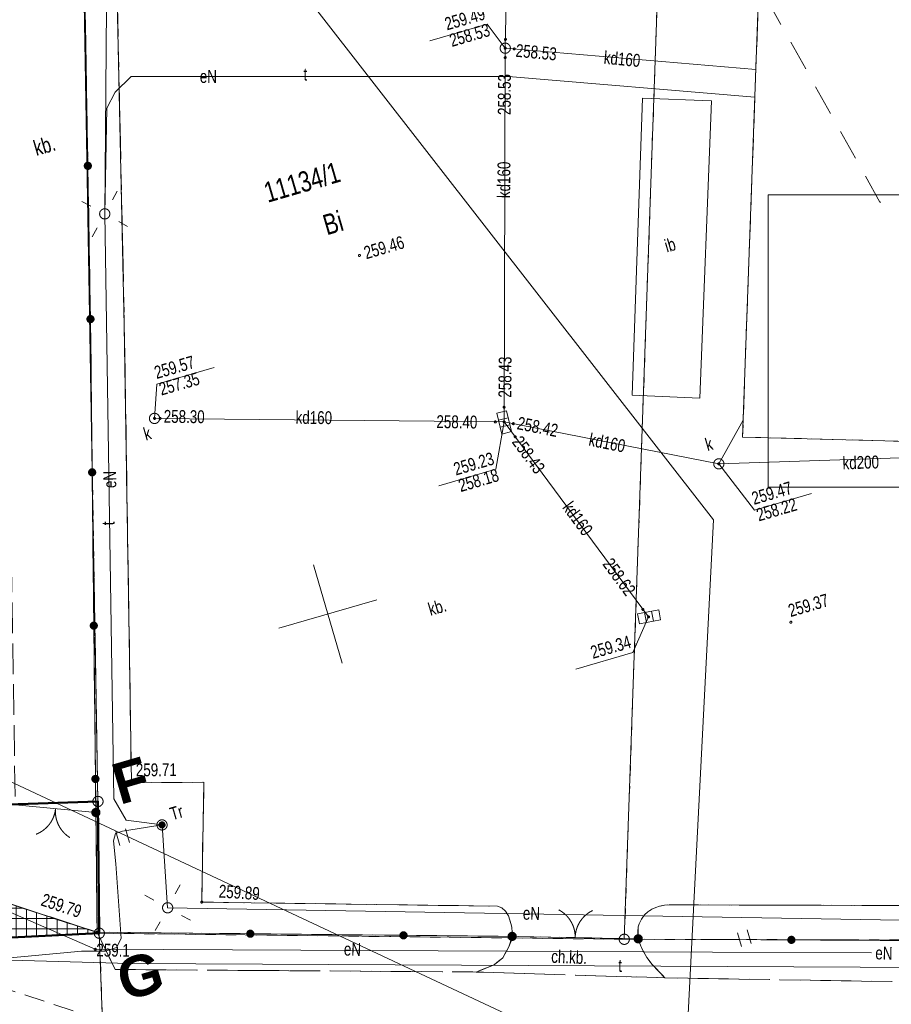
# Model space of a CAD drawing. Header units: millimetres. Extents: x -105537 to 923666, y -162842 to 175608.
# Tile 27 of 41: x 68171 to 110838, y -17200 to 30976. Entities that reach past the tile are written whole.
import ezdxf
from ezdxf.xclip import XClip

# ---------------------------------------------------------------- set-up
doc = ezdxf.new("R2010")
doc.units = ezdxf.units.MM
doc.header["$MEASUREMENT"] = 0
doc.header["$XCLIPFRAME"] = 0
for name, pattern in [('1', [1500, 1000, -500]), ('1053', [2000, 1500, -500]), ('1054', [2000, 1500, -500]), ('1056', [1500, 1000, -500]), ('1086', [1500, 1000, -500]), ('2216', [2500, 1500, -1000]), ('2218', [1000, 500, -500])]:
    doc.linetypes.add(name, pattern=pattern)
doc.layers.add('A__!REF_RYSUNKI', color=7, linetype='Continuous')
doc.layers.add('Nowe_A_WYM_SYTUACJA', color=7, linetype='Continuous')
for name, color, linetype, lineweight in [('Nowe_01-PZT-WYPEŁNIENIA_Nr_pióra__18', 9, 'Continuous', 13), ('Nowe_0_Nr_pióra__20', 1, 'Continuous', 13), ('Nowe_199-Z Wymiary i opisy_Nr_pióra__203', 7, 'Continuous', 50), ('Nowe_A_WYM_SYTUACJA_Nr_pióra__1', 7, 'Continuous', 13), ('Nowe_A_WYM_SYTUACJA_Nr_pióra__45', 7, 'Continuous', 15), ('Nowe_A_WYM_SYTUACJA_Nr_pióra__85', 7, 'Continuous', 13), ('Wadowice Wałowa mdcp500_2_EGB_Budynek_Nr_pióra__7', 7, 'Continuous', 18), ('Wadowice Wałowa mdcp500_2_EGB_DzialkaEwidencyjna_Nr_pióra__3', 3, 'Continuous', 18), ('Wadowice Wałowa mdcp500_2_EGB_KonturUzytkuGruntowego_Nr_pióra__3', 3, 'Continuous', 18), ('Wadowice Wałowa mdcp500_2_EGB_PunktGraniczny_Nr_pióra__3', 3, 'Continuous', 18), ('Wadowice Wałowa mdcp500_2_GES_InneUrzadzeniaTowarzyszace_Nr_pióra__34', 34, 'Continuous', 18), ('Wadowice Wałowa mdcp500_2_GES_InneUrzadzeniaTowarzyszace_Nr_pióra__7', 7, 'Continuous', 18), ('Wadowice Wałowa mdcp500_2_GES_PrzewodElektroenergetyczny_Nr_pióra__1', 1, 'Continuous', 18), ('Wadowice Wałowa mdcp500_2_GES_PrzewodKanalizacyjny_Nr_pióra__34', 34, 'Continuous', 18), ('Wadowice Wałowa mdcp500_2_GES_PrzewodTelekomunikacyjny_Nr_pióra__30', 30, 'Continuous', 18), ('Wadowice Wałowa mdcp500_2_GES_Rzedna_Nr_pióra__1', 1, 'Continuous', 18), ('Wadowice Wałowa mdcp500_2_GES_Rzedna_Nr_pióra__34', 34, 'Continuous', 18), ('Wadowice Wałowa mdcp500_2_GES_UrzadzeniaSiecElektroenerge_Nr_pióra__1', 1, 'Continuous', 18), ('Wadowice Wałowa mdcp500_2_GES_UrzadzeniaSiecElektroenerge_Nr_pióra__7', 7, 'Continuous', 18), ('Wadowice Wałowa mdcp500_2_GES_UrzadzeniaSiecKanalizacyjna_Nr_pióra__34', 34, 'Continuous', 18), ('Wadowice Wałowa mdcp500_2_GES_UrzadzeniaTowarzyszczaceLin_Nr_pióra__7', 7, 'Continuous', 18), ('Wadowice Wałowa mdcp500_2_OT_Budowle_Nr_pióra__7', 7, 'Continuous', 18), ('Wadowice Wałowa mdcp500_2_OT_Komunikacja_Nr_pióra__7', 7, 'Continuous', 18), ('Wadowice Wałowa mdcp500_2_OT_Ogrodzenia_Nr_pióra__7', 7, 'Continuous', 18), ('Wadowice Wałowa mdcp500_2_OT_Rzedna_Nr_pióra__7', 7, 'Continuous', 18), ('Wadowice Wałowa mdcp500_2_OT_ZagospodarowanieTerenu_Nr_pióra__7', 7, 'Continuous', 18), ('Wadowice Wałowa mdcp500_2_siatka_Nr_pióra__7', 7, 'Continuous', 18), ('Wadowice Wałowa mdcp500_2_zakres_mapy_Nr_pióra__178', 178, 'Continuous', 18), ('Wadowice Wałowa mdcp500_2_zakres_pomiaru_Nr_pióra__6', 6, 'Continuous', 18), ('Wadowice Wałowa mdcp500_3_0_Nr_pióra__1', 7, 'Continuous', 13)]:
    doc.layers.add(name, color=color, linetype=linetype, lineweight=lineweight)
for name, color, linetype, lineweight, true_color in [('Nowe_01-PZT-WYPEŁNIENIA_Nr_pióra__249', 7, 'Continuous', 13, 0x595959), ('Nowe_A_TER_GRANICA_Nr_pióra__221', 7, 'Continuous', 50, 0xbcc01d), ('Wadowice Wałowa mdcp500_2_sluzebnosc_Nr_pióra__28', 7, 'Continuous', 18, 0x260900)]:
    doc.layers.add(name, color=color, linetype=linetype, lineweight=lineweight, true_color=true_color)
doc.styles.add('STYL_AUTOMATYCZNY_5', font='arial.ttf')
doc.styles.add('STYL_AUTOMATYCZNY_6', font='arial.ttf', dxfattribs={"width": 0.75})
doc.dimstyles.new('STYL_AUTOMATYCZNY__1', dxfattribs={"dimtxt": 1000, "dimasz": 570, "dimexe": 0.18, "dimexo": 0.0625, "dimgap": 0, "dimtad": 1, "dimlfac": 0.001, "dimzin": 0, "dimdsep": 46, "dimtxsty": 'STYL_AUTOMATYCZNY_5', "dimblk": 'ARROWHEAD_11', "dimblk1": 'ARROWHEAD_11', "dimblk2": 'ARROWHEAD_11', "dimcen": 0.09, "dimse1": 1, "dimse2": 1, "dimclrd": 7, "dimclre": 7, "dimclrt": 7, "dimadec": 0, "dimazin": 0, "dimtfac": 1, "dimtdec": 4, "dimtmove": 0, "dimatfit": 3, "dimfxl": 1, "dimtolj": 1, "dimtzin": 0, "dimarcsym": 0})
picture_1 = doc.add_image_def('image1.tif', size_in_pixel=(6904, 2168))

# ---------------------------------------------------------------- blocks, each defined once
blk = doc.blocks.new('Rysunek_1_3', base_point=(73226, -6125))
at = {"layer": 'Wadowice Wałowa mdcp500_3_0_Nr_pióra__1', "color": 7, "lineweight": 13}
image = blk.add_image(picture_1, insert=(-79879, -3368), size_in_units=(292228, 91739), rotation=16.24147, dxfattribs=at)
image.set_boundary_path([(-0.5, -0.5), (6903.5, 2167.5)])
blk = doc.blocks.new('*D83')
at = {"layer": 'Nowe_A_WYM_SYTUACJA_Nr_pióra__45', "linetype": 'Continuous', "lineweight": 15}
for points in [[(39365, 6908), (39376, 6850), (39409, 6802), (39457, 6769), (39515, 6758), (39572, 6769), (39621, 6802), (39653, 6850), (39665, 6908), (39653, 6965), (39621, 7014), (39572, 7046), (39515, 7058), (39457, 7046), (39409, 7014), (39376, 6965)], [(181743, -59771), (181754, -59829), (181787, -59877), (181835, -59910), (181893, -59921), (181950, -59910), (181999, -59877), (182031, -59829), (182043, -59771), (182031, -59714), (181999, -59665), (181950, -59633), (181893, -59621), (181835, -59633), (181787, -59665), (181754, -59714)]]:
    blk.add_hatch(color=7, dxfattribs=at).paths.add_polyline_path(points)
at = {"layer": 'Nowe_A_WYM_SYTUACJA_Nr_pióra__45', "color": 7, "linetype": 'Continuous', "lineweight": 15}
for centre in [(39515, 6908), (181893, -59771)]:
    blk.add_circle(centre, 150, dxfattribs=at)
at = {"layer": 'Nowe_A_WYM_SYTUACJA_Nr_pióra__85', "color": 7, "linetype": 'Continuous', "lineweight": 13}
for p, q in [((39578, 7044), (39753, 7417)), ((39243, 7035), (39379, 6971)), ((39276, 6398), (39451, 6772)), ((39651, 6844), (181757, -59708)), ((181956, -59635), (182131, -59262)), ((181654, -60281), (181829, -59907)), ((182029, -59835), (182164, -59899))]:
    blk.add_line(p, q, dxfattribs=at)
at = {"layer": 'Nowe_A_WYM_SYTUACJA_Nr_pióra__1', "color": 7, "lineweight": 13, "insert": (108889, -25361), "char_height": 1000, "attachment_point": 7, "rotation": 334.9052, "style": 'STYL_AUTOMATYCZNY_5'}
blk.add_mtext('\\A1;{\\pql;\\fArial|b1|i0|c238|p0;\\W1.000000;157,22}', dxfattribs=at)
blk = doc.blocks.new('ARROWHEAD_11')
at = {"color": 0, "linetype": 'Continuous', "lineweight": 0}
blk.add_line((0, 0), (-1, 0), dxfattribs=at)
at = {"color": 0, "linetype": 'Continuous', "lineweight": 0, "const_width": 0.25, "flags": 128}
blk.add_lwpolyline([(-0.125, 0, 1), (0.125, 0, 1)], format="xyb", close=True, dxfattribs=at)
blk = doc.blocks.new('Rysunek_3_2', base_point=(-5551989123, -7375062639))
at = {"layer": 'Wadowice Wałowa mdcp500_2_EGB_Budynek_Nr_pióra__7', "color": 7, "linetype": 'Continuous', "lineweight": 18, "flags": 128}
for points in [[(103556, 10552), (104357, 32669)], [(122063, 21290), (121660, 10295), (113078, 10722), (113053, 10308), (103556, 10552)]]:
    blk.add_lwpolyline(points, dxfattribs=at)
at = {"layer": 'Wadowice Wałowa mdcp500_2_EGB_DzialkaEwidencyjna_Nr_pióra__3', "color": 3, "linetype": 'Continuous', "lineweight": 18, "flags": 128}
for points in [[(43714, 54936), (43847, 30884), (43932, 16826), (44561, 15989), (51814, 10790), (58549, 8659), (58811, -7722), (72003, -7275), (70906, 56556), (58333, 55237), (49377, 55055)], [(-7211, 18978), (-6905, -14680), (26261, -15975), (72069, -13723), (72003, -7275), (58811, -7722), (58549, 8659), (51814, 10790), (44561, 15989), (43932, 16826), (43847, 30884), (13284, 30177), (13400, 19233)], [(128375, -11861), (125144, -11709), (120249, -14072), (97767, -14018), (72069, -13723), (72353, -21598), (171939, -24324), (170510, -10658), (167689, -14167), (136867, -14231), (131646, -12220)], [(72353, -21598), (72069, -13723), (26261, -15975), (-6905, -14680), (-6866, -18678), (55554, -21138)]]:
    blk.add_lwpolyline(points, close=True, dxfattribs=at)
for points in [[(91174, 56307), (70906, 56556), (72003, -7275)], [(72003, -7275), (72069, -13723), (97767, -14018), (99703, 41013)], [(99703, 41013), (97767, -14018), (120249, -14072)]]:
    blk.add_lwpolyline(points, dxfattribs=at)
at = {"layer": 'Wadowice Wałowa mdcp500_2_EGB_KonturUzytkuGruntowego_Nr_pióra__3', "color": 3, "linetype": '2218', "lineweight": 18, "flags": 128}
for points in [[(72003, -7275), (70906, 56556)], [(97767, -14018), (99703, 41013)], [(58811, -7722), (72003, -7275)], [(72069, -13723), (72003, -7275)], [(97767, -14018), (72069, -13723)], [(72353, -21598), (72069, -13723)], [(120249, -14072), (97767, -14018)]]:
    blk.add_lwpolyline(points, dxfattribs=at)
at = {"layer": 'Wadowice Wałowa mdcp500_2_EGB_PunktGraniczny_Nr_pióra__3', "color": 3, "linetype": 'Continuous', "lineweight": 18}
for centre in [(72003, -7275), (72069, -13723), (97767, -14018)]:
    blk.add_circle(centre, 250, dxfattribs=at)
at = {"layer": 'Wadowice Wałowa mdcp500_2_GES_InneUrzadzeniaTowarzyszace_Nr_pióra__34', "color": 34, "linetype": 'Continuous', "lineweight": 18}
blk.add_circle((91940, 29583), 250, dxfattribs=at)
at = {"layer": 'Wadowice Wałowa mdcp500_2_GES_InneUrzadzeniaTowarzyszace_Nr_pióra__7', "color": 7, "linetype": 'Continuous', "lineweight": 18}
blk.add_circle((75139, -8423), 250, dxfattribs=at)
at = {"layer": 'Wadowice Wałowa mdcp500_2_GES_PrzewodElektroenergetyczny_Nr_pióra__1', "color": 1, "linetype": 'Continuous', "lineweight": 18, "flags": 128}
for points in [[(72335, 21476), (72435, 33606)], [(72335, 21476), (72444, 26643), (72841, 27425), (73624, 28205), (92102, 28203), (104158, 27184)], [(119041, -13215), (75414, -12478), (75139, -8423), (73385, -8195), (72786, -7140), (72335, 21476)], [(43781, -5934), (46159, -5835), (49961, -6446), (57590, -7963), (59328, -9030), (59657, -9194), (71871, -14510), (102085, -14645), (109871, -14685)], [(75139, -8423), (73209, -8735), (72854, -8839), (72761, -9199), (72870, -10324), (73132, -13976), (72916, -14414), (72374, -14593), (71200, -14601), (67173, -14973), (47440, -17815), (46012, -18168), (44292, -18305), (28764, -18027), (28367, -18163), (28268, -18505), (28377, -24097), (28302, -24629), (27887, -25063), (26120, -25255), (25110, -25362), (23034, -25279)]]:
    blk.add_lwpolyline(points, dxfattribs=at)
at = {"layer": 'Wadowice Wałowa mdcp500_2_GES_PrzewodKanalizacyjny_Nr_pióra__34', "color": 34, "linetype": 'Continuous', "lineweight": 18, "flags": 128}
for points in [[(91940, 29583), (92191, 41769)], [(91882, 11297), (91940, 29583)], [(91940, 29583), (104210, 28543)], [(74771, 11468), (91882, 11297)], [(91882, 11297), (102395, 9245)], [(98953, 1753), (91882, 11297)], [(102395, 9245), (103585, 11383)], [(121645, 9884), (102395, 9245)]]:
    blk.add_lwpolyline(points, dxfattribs=at)
at = {"layer": 'Wadowice Wałowa mdcp500_2_GES_PrzewodTelekomunikacyjny_Nr_pióra__30', "color": 30, "linetype": 'Continuous', "lineweight": 18, "flags": 128}
for points in [[(72335, 21476), (72435, 33606)], [(72335, 21476), (72444, 26643), (72841, 27425), (73624, 28205), (92102, 28203), (104158, 27184)], [(75139, -8423), (73385, -8195), (72786, -7140), (72335, 21476)], [(119075, -15430), (73553, -15207), (60756, -14838)]]:
    blk.add_lwpolyline(points, dxfattribs=at)
at = {"layer": 'Wadowice Wałowa mdcp500_2_GES_Rzedna_Nr_pióra__1', "color": 1, "linetype": 'Continuous', "lineweight": 18}
blk.add_circle((71871, -14510), 50, dxfattribs=at)
at = {"layer": 'Wadowice Wałowa mdcp500_2_GES_Rzedna_Nr_pióra__34', "color": 34, "linetype": 'Continuous', "lineweight": 18, "flags": 128}
for points in [[(91940, 29583), (91047, 30760), (88253, 29946)], [(74771, 11468), (74891, 13138), (77685, 13952)], [(91882, 11297), (91482, 8980), (88687, 8166)], [(102395, 9245), (104134, 6980), (106928, 7794)], [(98953, 1753), (98188, 14), (95393, -800)]]:
    blk.add_lwpolyline(points, dxfattribs=at)
at = {"layer": 'Wadowice Wałowa mdcp500_2_GES_Rzedna_Nr_pióra__34', "color": 34, "linetype": 'Continuous', "lineweight": 18}
for centre in [(91950, 30013), (91940, 29583), (92378, 29544), (91938, 29124), (91881, 12015), (74771, 11468), (75043, 11464), (91455, 11297), (91882, 11297), (92334, 11210), (92427, 10570), (102395, 9245), (98679, 2122), (98953, 1753)]:
    blk.add_circle(centre, 50, dxfattribs=at)
at = {"layer": 'Wadowice Wałowa mdcp500_2_GES_UrzadzeniaSiecElektroenerge_Nr_pióra__1', "color": 1, "linetype": 'Continuous', "lineweight": 18}
for radius in [150, 135, 120, 105, 90, 75, 60, 45, 30, 15]:
    blk.add_circle((75139, -8423), radius, dxfattribs=at)
at = {"layer": 'Wadowice Wałowa mdcp500_2_GES_UrzadzeniaSiecElektroenerge_Nr_pióra__7', "color": 7, "linetype": 'Continuous', "lineweight": 18}
for p, q in [((72947, 22592), (72709, 22158)), ((71219, 22088), (71653, 21850)), ((71722, 20360), (71961, 20794)), ((73451, 20863), (73017, 21102)), ((76026, -11362), (75788, -11796)), ((74298, -11866), (74732, -12104)), ((76530, -13090), (76096, -12852)), ((74802, -13594), (75040, -13160))]:
    blk.add_line(p, q, dxfattribs=at)
for centre in [(72335, 21476), (75414, -12478)]:
    blk.add_circle(centre, 250, dxfattribs=at)
at = {"layer": 'Wadowice Wałowa mdcp500_2_GES_UrzadzeniaSiecKanalizacyjna_Nr_pióra__34', "color": 34, "linetype": 'Continuous', "lineweight": 18}
for p, q in [((92090, 11500), (91604, 11385)), ((92171, 11160), (91685, 11044)), ((98761, 1973), (98850, 1481)), ((99106, 2035), (99194, 1543))]:
    blk.add_line(p, q, dxfattribs=at)
at = {"layer": 'Wadowice Wałowa mdcp500_2_GES_UrzadzeniaSiecKanalizacyjna_Nr_pióra__34', "color": 34, "linetype": 'Continuous', "lineweight": 18, "flags": 128}
for points in [[(91523, 11725), (91766, 10704), (92252, 10819), (92009, 11841)], [(98505, 1419), (99539, 1604), (99450, 2097), (98417, 1911)]]:
    blk.add_lwpolyline(points, close=True, dxfattribs=at)
at = {"layer": 'Wadowice Wałowa mdcp500_2_GES_UrzadzeniaSiecKanalizacyjna_Nr_pióra__34', "color": 34, "linetype": 'Continuous', "lineweight": 18}
for centre in [(74771, 11468), (102395, 9245)]:
    blk.add_circle(centre, 250, dxfattribs=at)
at = {"layer": 'Wadowice Wałowa mdcp500_2_GES_UrzadzeniaTowarzyszczaceLin_Nr_pióra__7', "color": 7, "linetype": 'Continuous', "lineweight": 18, "flags": 128}
blk.add_lwpolyline([(26120, -25255), (27887, -25063), (28302, -24629), (28377, -24097), (28268, -18505), (28367, -18163), (28764, -18027), (44292, -18305), (46012, -18168), (47440, -17815), (67173, -14973), (71200, -14601), (72374, -14593), (72916, -14414), (73132, -13976), (72870, -10324), (72761, -9199), (72854, -8839), (73209, -8735)], dxfattribs=at)
at = {"layer": 'Wadowice Wałowa mdcp500_2_OT_Budowle_Nr_pióra__7', "color": 7, "linetype": 'Continuous', "lineweight": 18, "flags": 128}
blk.add_lwpolyline([(98653, 27132), (98157, 12604), (101468, 12464), (102034, 27003)], close=True, dxfattribs=at)
at = {"layer": 'Wadowice Wałowa mdcp500_2_OT_Komunikacja_Nr_pióra__7', "color": 7, "linetype": '1054', "lineweight": 18, "flags": 128}
blk.add_lwpolyline([(57149, 6064), (56160, 6671), (56118, 9961), (51387, 11936), (44301, 15059), (44269, 15383), (44222, 33670), (44317, 55227), (58299, 55248), (70887, 55301), (71342, 33394), (71640, 16066), (71900, -7815), (71960, -13672), (57320, -8896), (58365, -7727), (58811, -7722), (67955, -7433), (67047, 50141), (57892, 49995), (57446, 49989), (58365, -7727), (57320, -8896)], close=True, dxfattribs=at)
blk.add_lwpolyline([(72583, 53660), (72913, 33435), (73293, 16005), (73642, -6359), (77187, -6337), (77083, -12200), (91566, -12397), (91778, -12481), (91952, -12649), (92092, -12879), (92170, -13076), (92222, -13290), (92267, -13443), (92283, -13678), (92278, -13877), (98448, -13996), (98425, -13847), (98430, -13648), (98445, -13414), (98495, -13264), (98605, -13034), (98762, -12822), (98926, -12670), (99111, -12553), (99314, -12463), (99493, -12400), (99739, -12350), (99964, -12336), (118966, -12383), (125134, -10316), (126308, -10234), (126668, 8515), (126698, 9950), (125773, 10014), (125669, 10015), (122687, 10095), (121660, 10295), (113078, 10722), (113053, 10308), (103556, 10552), (104357, 32669)], dxfattribs=at)
at = {"layer": 'Wadowice Wałowa mdcp500_2_OT_Komunikacja_Nr_pióra__7', "color": 7, "linetype": 'Continuous', "lineweight": 18, "flags": 128}
for points in [[(92714, 53546), (72583, 53660), (72913, 33435), (73293, 16005), (73642, -6359), (77187, -6337), (77083, -12200), (91566, -12397), (91778, -12481), (91952, -12649), (92092, -12879), (92170, -13076), (92222, -13290), (92267, -13443), (92283, -13678), (92278, -13877), (92260, -14028), (92123, -14381), (91814, -14929), (91393, -15270), (90515, -15620)], [(99755, -15907), (99125, -15247), (98869, -14905), (98700, -14610), (98573, -14356), (98448, -13996), (98425, -13847), (98430, -13648), (98445, -13414), (98495, -13264), (98605, -13034), (98762, -12822), (98926, -12670), (99111, -12553), (99314, -12463), (99493, -12400), (99739, -12350), (99964, -12336), (118966, -12383)]]:
    blk.add_lwpolyline(points, dxfattribs=at)
at = {"layer": 'Wadowice Wałowa mdcp500_2_OT_Komunikacja_Nr_pióra__7', "color": 7, "linetype": '1053', "lineweight": 18, "flags": 128}
for points in [[(71960, -13672), (57320, -8896), (57149, 6064), (56160, 6671), (56118, 9961), (51387, 11936), (44301, 15059), (44269, 15383), (44009, 15453), (43752, 15264), (43714, 12638), (43742, 6678), (47437, 5651), (49147, 4357), (50006, -5600), (50729, -7222), (51093, -10116), (50792, -12516), (50087, -14242), (48950, -15740), (47118, -16888), (45080, -17971), (42823, -18483), (38141, -18680), (22236, -18356), (13453, -18206)], [(13131, -22175), (23385, -22479), (29563, -22877), (36561, -23265), (48311, -29029), (51424, -29059), (61616, -29830), (70697, -28715), (82260, -25430), (88165, -22033), (96565, -22263), (99315, -20764), (118782, -21155), (145932, -21287), (162549, -20873), (166835, -22249), (168061, -22808), (165970, -15345), (165136, -15307), (165064, -16026), (145512, -15983), (132035, -15878), (123611, -15957), (119031, -16218), (99755, -15907), (90515, -15620), (72846, -15497), (71960, -13672)]]:
    blk.add_lwpolyline(points, dxfattribs=at)
at = {"layer": 'Wadowice Wałowa mdcp500_2_OT_Komunikacja_Nr_pióra__7', "color": 7, "linetype": '1056', "lineweight": 18, "flags": 128}
blk.add_lwpolyline([(92278, -13877), (92260, -14028), (92123, -14381), (91814, -14929), (91393, -15270), (90515, -15620), (99755, -15907), (99125, -15247), (98869, -14905), (98700, -14610), (98573, -14356), (98448, -13996)], close=True, dxfattribs=at)
at = {"layer": 'Wadowice Wałowa mdcp500_2_OT_Ogrodzenia_Nr_pióra__7', "color": 7, "linetype": 'Continuous', "lineweight": 18, "flags": 128}
for points in [[(71960, -13672), (71640, 16066), (71342, 33394), (70887, 55301)], [(67955, -7433), (71900, -7815)], [(98448, -13996), (98596, -14005), (119076, -14122), (125449, -12005), (127985, -11881)], [(71960, -13672), (92278, -13877)], [(98448, -13996), (92278, -13877)]]:
    blk.add_lwpolyline(points, dxfattribs=at)
at = {"layer": 'Wadowice Wałowa mdcp500_2_OT_Ogrodzenia_Nr_pióra__7', "color": 7, "linetype": 'Continuous', "lineweight": 18}
for centre, radius in [((71507, 23825), 175), ((71507, 23825), 158), ((71507, 23825), 140), ((71507, 23825), 122), ((71507, 23825), 105), ((71507, 23825), 87.5), ((71507, 23825), 70), ((71507, 23825), 52.5), ((71507, 23825), 35), ((71636, 16327), 175), ((71636, 16327), 158), ((71636, 16327), 140), ((71636, 16327), 122), ((71636, 16327), 105), ((71636, 16327), 87.5), ((71636, 16327), 70), ((71636, 16327), 52.5), ((71636, 16327), 35), ((71718, 8827), 175), ((71718, 8827), 158), ((71718, 8827), 140), ((71718, 8827), 122), ((71718, 8827), 105), ((71718, 8827), 87.5), ((71718, 8827), 70), ((71718, 8827), 52.5), ((71718, 8827), 35), ((71799, 1327), 175), ((71799, 1327), 158), ((71799, 1327), 140), ((71799, 1327), 122), ((71799, 1327), 105), ((71799, 1327), 87.5), ((71799, 1327), 70), ((71799, 1327), 52.5), ((71799, 1327), 35), ((71879, -6172), 175), ((71879, -6172), 158), ((71879, -6172), 140), ((71879, -6172), 122), ((71879, -6172), 105), ((71879, -6172), 87.5), ((71879, -6172), 70), ((71879, -6172), 52.5), ((71879, -6172), 35), ((71900, -7815), 200), ((71900, -7815), 180), ((71900, -7815), 160), ((71900, -7815), 140), ((71900, -7815), 120), ((71900, -7815), 100), ((71900, -7815), 80), ((71900, -7815), 60), ((71900, -7815), 40), ((71900, -7815), 20), ((79460, -13747), 175), ((79460, -13747), 158), ((79460, -13747), 140), ((79460, -13747), 122), ((79460, -13747), 105), ((79460, -13747), 87.5), ((79460, -13747), 70), ((79460, -13747), 52.5), ((79460, -13747), 35), ((86959, -13823), 175), ((86959, -13823), 158), ((86959, -13823), 140), ((86959, -13823), 122), ((86959, -13823), 105), ((86959, -13823), 87.5), ((86959, -13823), 70), ((86959, -13823), 52.5), ((86959, -13823), 35), ((92278, -13877), 200), ((92278, -13877), 180), ((92278, -13877), 160), ((92278, -13877), 140), ((92278, -13877), 120), ((92278, -13877), 100), ((92278, -13877), 80), ((92278, -13877), 60), ((92278, -13877), 40), ((92278, -13877), 20), ((98448, -13996), 200), ((98448, -13996), 180), ((98448, -13996), 160), ((98448, -13996), 140), ((98448, -13996), 120), ((98448, -13996), 100), ((98448, -13996), 80), ((98448, -13996), 60), ((98448, -13996), 40), ((105948, -14047), 175), ((105948, -14047), 158), ((105948, -14047), 140), ((105948, -14047), 122), ((105948, -14047), 105), ((105948, -14047), 87.5), ((98448, -13996), 20), ((105948, -14047), 70), ((105948, -14047), 52.5), ((105948, -14047), 35)]:
    blk.add_circle(centre, radius, dxfattribs=at)
for centre, start, end in [((68434, -7479), 291.2063, 354.4669), ((71420, -7768), 174.4669, 237.7275), ((93863, -13908), 358.893, 62.1536), ((96863, -13966), 115.6324, 178.893)]:
    blk.add_arc(centre, 1500, start, end, dxfattribs=at)
at = {"layer": 'Wadowice Wałowa mdcp500_2_OT_Rzedna_Nr_pióra__7', "color": 7, "linetype": 'Continuous', "lineweight": 18}
for centre in [(84801, 19441), (105924, 1493), (73642, -6359), (77083, -12200), (71960, -13672)]:
    blk.add_circle(centre, 50, dxfattribs=at)
at = {"layer": 'Wadowice Wałowa mdcp500_2_OT_ZagospodarowanieTerenu_Nr_pióra__7', "color": 7, "linetype": 'Continuous', "lineweight": 18}
for p, q in [((73546, -9283), (73350, -8611)), ((73066, -9423), (72870, -8751)), ((103503, -14367), (103308, -13695)), ((103984, -14227), (103788, -13555))]:
    blk.add_line(p, q, dxfattribs=at)
at = {"layer": 'Wadowice Wałowa mdcp500_2_OT_ZagospodarowanieTerenu_Nr_pióra__7', "color": 7, "linetype": '1086', "lineweight": 18, "flags": 128}
for points in [[(91851, 55093), (70887, 55301), (71342, 33394), (71640, 16066), (71960, -13672)], [(71960, -13672), (92278, -13877), (92283, -13678), (92267, -13443), (92222, -13290), (92170, -13076), (92092, -12879), (91952, -12649), (91778, -12481), (91566, -12397), (77083, -12200), (77187, -6337), (73642, -6359), (73293, 16005), (72913, 33435), (72583, 53660), (92714, 53546)], [(122061, 21290), (121660, 10295), (122687, 10095), (126698, 9950), (126308, -10234), (125134, -10316), (118966, -12383), (99964, -12336), (99739, -12350), (99493, -12400), (99314, -12463), (99111, -12553), (98926, -12670), (98762, -12822), (98605, -13034), (98495, -13264), (98445, -13414), (98448, -13996), (98573, -14356), (98700, -14610), (98869, -14905), (99125, -15247), (99755, -15907), (119031, -16218), (123611, -15957), (127985, -11881), (128480, 19745)]]:
    blk.add_lwpolyline(points, dxfattribs=at)
blk.add_lwpolyline([(72846, -15497), (90515, -15620), (91393, -15270), (91814, -14929), (92123, -14381), (92278, -13877), (71960, -13672)], close=True, dxfattribs=at)
at = {"layer": 'Wadowice Wałowa mdcp500_2_siatka_Nr_pióra__7', "color": 7, "linetype": 'Continuous', "lineweight": 18}
blk.add_line((83256, 1899), (83256, 1899), dxfattribs=at)
at = {"layer": 'Wadowice Wałowa mdcp500_2_siatka_Nr_pióra__7', "color": 7, "linetype": 'Continuous', "lineweight": 18, "flags": 128}
for points in [[(83955, -501), (82557, 4299)], [(80856, 1200), (85656, 2598)]]:
    blk.add_lwpolyline(points, dxfattribs=at)
at = {"layer": 'Wadowice Wałowa mdcp500_2_sluzebnosc_Nr_pióra__28', "color": 18, "linetype": '1', "lineweight": 18, "true_color": 0x260900, "flags": 128}
for points in [[(72222, -17983), (54435, -12159), (54081, 10073)], [(72069, -13723), (58389, -9244), (58102, 8800)]]:
    blk.add_lwpolyline(points, dxfattribs=at)
at = {"layer": 'Wadowice Wałowa mdcp500_2_zakres_mapy_Nr_pióra__178', "color": 178, "linetype": '2216', "lineweight": 18, "flags": 128}
blk.add_lwpolyline([(-40483, 56408), (-5213, 67491), (39821, 70990), (82874, 71190), (110281, 22047), (166247, 18451), (167791, 23267), (190180, 23749), (210929, -16171), (215662, -76514), (204751, -90911), (192280, -94240), (99368, -84761), (95395, -58866), (-13644, -56772), (-14810, -56089), (-36248, -54694), (-51798, -10956), (-46825, 27703)], close=True, dxfattribs=at)
at = {"layer": 'Wadowice Wałowa mdcp500_2_zakres_pomiaru_Nr_pióra__6', "color": 6, "linetype": 'Continuous', "lineweight": 18, "flags": 128}
blk.add_lwpolyline([(-36180, 34746), (4114, 60748), (44966, 61815), (60249, 60296), (102129, 6512), (100199, -31350), (79246, -37422), (-27808, -35505), (-36756, -10950)], close=True, dxfattribs=at)
at = {"layer": 'Wadowice Wałowa mdcp500_2_EGB_DzialkaEwidencyjna_Nr_pióra__3', "color": 3, "linetype": 'Continuous', "lineweight": 18, "insert": (80032, 22975), "char_height": 1000, "attachment_point": 1, "rotation": 16.2415, "style": 'STYL_AUTOMATYCZNY_6'}
blk.add_mtext('\\A1;{\\pql;\\fArial|b0|i0|c238|p0;\\W0.750000;11134/1}', dxfattribs=at)
at = {"layer": 'Wadowice Wałowa mdcp500_2_EGB_KonturUzytkuGruntowego_Nr_pióra__3', "color": 3, "linetype": 'Continuous', "lineweight": 18, "insert": (83204, 20424), "char_height": 1000, "attachment_point": 7, "rotation": 16.2415, "style": 'STYL_AUTOMATYCZNY_6'}
blk.add_mtext('\\A1;{\\pql;\\fArial|b0|i0|c238|p0;\\W0.750000;Bi}', dxfattribs=at)
at = {"layer": 'Wadowice Wałowa mdcp500_2_GES_PrzewodElektroenergetyczny_Nr_pióra__1', "color": 1, "linetype": 'Continuous', "lineweight": 18, "char_height": 625, "attachment_point": 4, "style": 'STYL_AUTOMATYCZNY_6'}
for insert, rotation in [((76990, 28193), 359.9937), ((72591, 8059), 90.6359), ((92805, -12746), 358.7138), ((84043, -14502), 358.5119), ((110057, -14688), 358.5119)]:
    blk.add_mtext('\\A1;{\\pql;\\fArial|b0|i0|c238|p0;\\W0.750000;eN}', dxfattribs=dict(at, insert=insert, rotation=rotation))
at = {"layer": 'Wadowice Wałowa mdcp500_2_GES_PrzewodKanalizacyjny_Nr_pióra__34', "color": 34, "linetype": 'Continuous', "lineweight": 18, "char_height": 625, "style": 'STYL_AUTOMATYCZNY_6'}
for s, insert, attachment_point, rotation in [('\\A1;{\\pql;\\fArial|b0|i0|c238|p0;\\W0.750000;kd160}', (96771, 29129), 4, 354.7871), ('\\A1;{\\pql;\\fArial|b0|i0|c238|p0;\\W0.750000;kd160}', (91869, 22248), 4, 89.585), ('\\A1;{\\pql;\\fArial|b0|i0|c238|p0;\\W0.750000;kd160}', (81676, 11199), 7, 359.3519), ('\\A1;{\\pql;\\fArial|b0|i0|c238|p0;\\W0.750000;kd160}', (96051, 10446), 4, 348.6717), ('\\A1;{\\pql;\\fArial|b0|i0|c238|p0;\\W0.750000;kd200}', (108451, 9283), 4, 1.6421), ('\\A1;{\\pql;\\fArial|b0|i0|c238|p0;\\W0.750000;kd160}', (94957, 7283), 4, 306.416)]:
    blk.add_mtext(s, dxfattribs=dict(at, insert=insert, attachment_point=attachment_point, rotation=rotation))
at = {"layer": 'Wadowice Wałowa mdcp500_2_GES_PrzewodTelekomunikacyjny_Nr_pióra__30', "color": 30, "linetype": 'Continuous', "lineweight": 18, "char_height": 625, "attachment_point": 4, "style": 'STYL_AUTOMATYCZNY_6'}
for insert, rotation in [((82066, 28306), 359.9937), ((72508, 6240), 90.6359), ((97473, -15303), 359.5251)]:
    blk.add_mtext('\\A1;{\\pql;\\fArial|b0|i0|c238|p0;\\W0.750000;t}', dxfattribs=dict(at, insert=insert, rotation=rotation))
at = {"layer": 'Wadowice Wałowa mdcp500_2_GES_Rzedna_Nr_pióra__1', "color": 1, "linetype": 'Continuous', "lineweight": 18, "insert": (71924, -14550), "char_height": 625, "attachment_point": 4, "rotation": 359.4447, "style": 'STYL_AUTOMATYCZNY_6'}
blk.add_mtext('\\A1;{\\pql;\\fArial|b0|i0|c238|p0;\\W0.750000;259.1}', dxfattribs=at)
at = {"layer": 'Wadowice Wałowa mdcp500_2_GES_Rzedna_Nr_pióra__34', "color": 34, "linetype": 'Continuous', "lineweight": 18, "char_height": 625, "style": 'STYL_AUTOMATYCZNY_6'}
for s, insert, attachment_point, rotation in [('\\A1;{\\pql;\\fArial|b0|i0|c238|p0;\\W0.750000;259.49}', (89092, 30442), 7, 16.2415), ('\\A1;{\\pql;\\fArial|b0|i0|c238|p0;\\W0.750000;258.53}', (89328, 29632), 7, 16.2415), ('\\A1;{\\pql;\\fArial|b0|i0|c238|p0;\\W0.750000;258.53}', (92460, 29472), 4, 354.7871), ('\\A1;{\\pql;\\fArial|b0|i0|c238|p0;\\W0.750000;258.53}', (91894, 26314), 4, 89.585), ('\\A1;{\\pql;\\fArial|b0|i0|c238|p0;\\W0.750000;259.57}', (74875, 13384), 7, 16.2415), ('\\A1;{\\pql;\\fArial|b0|i0|c238|p0;\\W0.750000;258.43}', (91924, 12486), 4, 89.585), ('\\A1;{\\pql;\\fArial|b0|i0|c238|p0;\\W0.750000;257.35}', (75111, 12574), 7, 16.2415), ('\\A1;{\\pql;\\fArial|b0|i0|c238|p0;\\W0.750000;258.30}', (75221, 11247), 7, 359.4068), ('\\A1;{\\pql;\\fArial|b0|i0|c238|p0;\\W0.750000;258.40}', (88571, 11305), 4, 359.3521), ('\\A1;{\\pql;\\fArial|b0|i0|c238|p0;\\W0.750000;258.42}', (92542, 11249), 4, 348.6717), ('\\A1;{\\pql;\\fArial|b0|i0|c238|p0;\\W0.750000;258.43}', (92484, 10492), 4, 306.416), ('\\A1;{\\pql;\\fArial|b0|i0|c238|p0;\\W0.750000;259.23}', (89527, 8662), 7, 16.2415), ('\\A1;{\\pql;\\fArial|b0|i0|c238|p0;\\W0.750000;258.18}', (89762, 7852), 7, 16.2415), ('\\A1;{\\pql;\\fArial|b0|i0|c238|p0;\\W0.750000;259.47}', (104118, 7227), 7, 16.2415), ('\\A1;{\\pql;\\fArial|b0|i0|c238|p0;\\W0.750000;258.22}', (104354, 6417), 7, 16.2415), ('\\A1;{\\pql;\\fArial|b0|i0|c238|p0;\\W0.750000;258.62}', (96923, 4516), 4, 306.416), ('\\A1;{\\pql;\\fArial|b0|i0|c238|p0;\\W0.750000;259.34}', (96233, -308), 7, 16.2415)]:
    blk.add_mtext(s, dxfattribs=dict(at, insert=insert, attachment_point=attachment_point, rotation=rotation))
at = {"layer": 'Wadowice Wałowa mdcp500_2_GES_UrzadzeniaSiecElektroenerge_Nr_pióra__1', "color": 1, "linetype": 'Continuous', "lineweight": 18, "insert": (75636, -8200), "char_height": 625, "attachment_point": 7, "rotation": 16.2415, "style": 'STYL_AUTOMATYCZNY_6'}
blk.add_mtext('\\A1;{\\pql;\\fArial|b0|i0|c238|p0;\\W0.750000;Tr}', dxfattribs=at)
at = {"layer": 'Wadowice Wałowa mdcp500_2_GES_UrzadzeniaSiecKanalizacyjna_Nr_pióra__34', "color": 34, "linetype": 'Continuous', "lineweight": 18, "char_height": 625, "attachment_point": 7, "rotation": 16.2415, "style": 'STYL_AUTOMATYCZNY_6'}
for insert in [(74347, 10379), (101841, 9864)]:
    blk.add_mtext('\\A1;{\\pql;\\fArial|b0|i0|c238|p0;\\W0.750000;k}', dxfattribs=dict(at, insert=insert))
at = {"layer": 'Wadowice Wałowa mdcp500_2_OT_Budowle_Nr_pióra__7', "color": 7, "linetype": 'Continuous', "lineweight": 18, "insert": (99853, 19575), "char_height": 625, "attachment_point": 7, "rotation": 16.2415, "style": 'STYL_AUTOMATYCZNY_6'}
blk.add_mtext('\\A1;{\\pql;\\fArial|b0|i0|c238|p0;\\W0.750000;ib}', dxfattribs=at)
at = {"layer": 'Wadowice Wałowa mdcp500_2_OT_Komunikacja_Nr_pióra__7', "color": 7, "linetype": 'Continuous', "lineweight": 18, "style": 'STYL_AUTOMATYCZNY_6'}
for s, insert, char_height, attachment_point, rotation in [('\\A1;{\\pql;\\fArial|b0|i0|c238|p0;\\W0.750000;kb.}', (68990, 24296), 750, 7, 16.2415), ('\\A1;{\\pql;\\fArial|b0|i0|c238|p0;\\W0.750000;kb.}', (88195, 2099), 625, 4, 16.2415), ('\\A1;{\\pql;\\fArial|b0|i0|c238|p0;\\W0.750000;ch.kb.}', (94193, -14856), 625, 4, 357.7617)]:
    blk.add_mtext(s, dxfattribs=dict(at, insert=insert, char_height=char_height, attachment_point=attachment_point, rotation=rotation))
at = {"layer": 'Wadowice Wałowa mdcp500_2_OT_Rzedna_Nr_pióra__7', "color": 7, "linetype": 'Continuous', "lineweight": 18, "char_height": 625, "attachment_point": 7, "style": 'STYL_AUTOMATYCZNY_6'}
for s, insert, rotation in [('\\A1;{\\pql;\\fArial|b0|i0|c238|p0;\\W0.750000;259.46}', (85135, 19244), 16.2415), ('\\A1;{\\pql;\\fArial|b0|i0|c238|p0;\\W0.750000;259.37}', (105909, 1736), 16.2415), ('\\A1;{\\pql;\\fArial|b0|i0|c238|p0;\\W0.750000;259.71}', (73860, -6054), 0.3627), ('\\A1;{\\pql;\\fArial|b0|i0|c238|p0;\\W0.750000;259.89}', (77902, -11981), 356.3872), ('\\A1;{\\pql;\\fArial|b0|i0|c238|p0;\\W0.750000;259.79}', (69163, -12359), 341.654)]:
    blk.add_mtext(s, dxfattribs=dict(at, insert=insert, rotation=rotation))
at = {"layer": 'Wadowice Wałowa mdcp500_2_sluzebnosc_Nr_pióra__28', "color": 18, "linetype": 'Continuous', "lineweight": 18, "true_color": 0x260900, "insert": (55508, -11243), "char_height": 750, "attachment_point": 7, "rotation": 341.8712, "style": 'STYL_AUTOMATYCZNY_6'}
blk.add_mtext('\\A1;{\\pql;\\fArial|b0|i0|c238|p0;\\W0.750000;służebność przejazdu i przechodu}', dxfattribs=at)

msp = doc.modelspace()

# ---------------------------------------------------------------- hatches: boundary and pattern name
at = {"layer": 'Nowe_01-PZT-WYPEŁNIENIA_Nr_pióra__18', "linetype": 'Continuous', "lineweight": 13}
h = msp.add_hatch(dxfattribs=at)
h.set_pattern_fill('Siatka_50x50_0001', color=9, style=0, pattern_type=2)
h.set_pattern_definition([(0, (0, 0), (0, 500), []), (90, (0, 0), (-500, 0), [])])
h.paths.add_polyline_path([(-184.236, -18027.891), (4569.444, -18065.255), (7554.494, -18112.6, -0.500069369), (6389.114, -15934.551, -0.302155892), (7522.379, -15243.133), (26260.529, -15975.15), (44272.183, -15089.744), (72068.868, -13723.331), (57320.046, -8895.707), (57149.339, 6063.549), (56159.937, 6671.073), (56124.967, 9428.206), (51798.798, 10801.337), (48345.188, 13276.629), (44300.68, 15058.952), (44218.786, 15382.962), (44250.893, 16401.486), (43931.658, 16826.273), (43846.655, 30883.501), (13284.423, 30177.497), (13400.043, 19233.058), (13444.763, 15000), (36500, 15000), (36500, 0), (0, 0), (49.07, -14951.184), (276.737, -14960.078, -0.402677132), (1428.612, -16157.229, -0.373220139)])
h.paths.add_polyline_path([(43704.623, -2238.054), (43714.982, -821.629), (43815.663, -8840.491), (43873.089, -13042.11), (43736.422, -3838.389)], flags=0)

# ---------------------------------------------------------------- linework, layer by layer
at = {"layer": 'Nowe_01-PZT-WYPEŁNIENIA_Nr_pióra__249', "color": 251, "linetype": 'Continuous', "lineweight": 13, "true_color": 0x595959, "flags": 128}
msp.add_lwpolyline([(44272.183, -15089.744), (72068.868, -13723.331), (57320.046, -8895.707)], dxfattribs=at)
at = {"layer": 'Nowe_0_Nr_pióra__20', "color": 1, "linetype": 'Continuous', "lineweight": 13}
msp.add_lwpolyline([(104802.626, 22399.768), (135236.887, 22399.768), (135236.887, 8099.768), (104802.626, 8099.768)], close=True, dxfattribs=at)
at = {"layer": 'Nowe_A_TER_GRANICA_Nr_pióra__221', "color": 52, "linetype": 'Continuous', "lineweight": 50, "true_color": 0xbcc01d}
msp.add_lwpolyline([(-7211.241, 18978.2), (-6905.449, -14679.502), (26260.529, -15975.15), (44272.183, -15089.744), (72068.868, -13723.331), (72002.577, -7274.509), (58811.23, -7721.795), (58549.387, 8658.691), (51798.798, 10801.337), (44560.984, 15988.867), (43931.658, 16826.273), (43846.655, 30883.501), (13284.423, 30177.497)], dxfattribs=at)

# ---------------------------------------------------------------- block references
at = {"layer": 'A__!REF_RYSUNKI', "color": 7, "linetype": 'Continuous', "lineweight": 13}
ref = msp.add_blockref('Rysunek_1_3', (73225.66, -6125.131), dxfattribs=at)
XClip(ref).set_block_clipping_path([(-93517.5507872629, 43450.1606019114), (110816.6640264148, 102975.132325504), (124455.4531805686, 56156.6090716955), (200686.4574784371, 78363.6015689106), (175028.2618212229, 166441.7158685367), (-105536.9572903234, 84709.7516477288)])
ref = msp.add_blockref('Rysunek_3_2', (-5551989123.249, -7375062639.407), dxfattribs=at)
XClip(ref).set_block_clipping_path([(-61241.4531575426, -107607.1502755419), (18474.2309784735, -84385.0293576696), (39659.2429552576, -157107.8322890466), (251319.9927157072, -95448.5543467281), (195865.5394707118, 94912.5971797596), (119370.7429366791, 72628.7588867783), (110592.302622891, 102762.9304267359), (-104289.334739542, 40165.3698595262)])

# ---------------------------------------------------------------- texts
at = {"layer": 'Nowe_199-Z Wymiary i opisy_Nr_pióra__203', "color": 7, "linetype": 'Continuous', "lineweight": 50, "char_height": 2000, "attachment_point": 2, "rotation": 16.2414656, "style": 'STYL_AUTOMATYCZNY_5'}
for s, insert in [('\\A1;{\\pqc;\\fArial|b1|i0|c238|p0;\\W1.000000;F}', (73330.426, -5289.628)), ('\\A1;{\\pqc;\\fArial|b1|i0|c238|p0;\\W1.000000;G}', (73790.381, -14829.082))]:
    msp.add_mtext(s, dxfattribs=dict(at, insert=insert))

# ---------------------------------------------------------------- dimensions: what is measured, and where the dimension line sits
at = {"layer": 'Nowe_A_WYM_SYTUACJA', "color": 7, "linetype": 'Continuous', "lineweight": 13}
dim = msp.add_linear_dim(base=(181892.795, -59771.324), p1=(36350, 150), p2=(178697.338, -66594.492), angle=334.9051577, dimstyle='STYL_AUTOMATYCZNY__1', dxfattribs=at)
dim.commit()
dim.dimension.update_dxf_attribs({"geometry": '*D83', "text_midpoint": (110962.915, -25780.164), "dimtype": 160, "text_rotation": 334.9051577})

doc.saveas('drawing.dxf')
